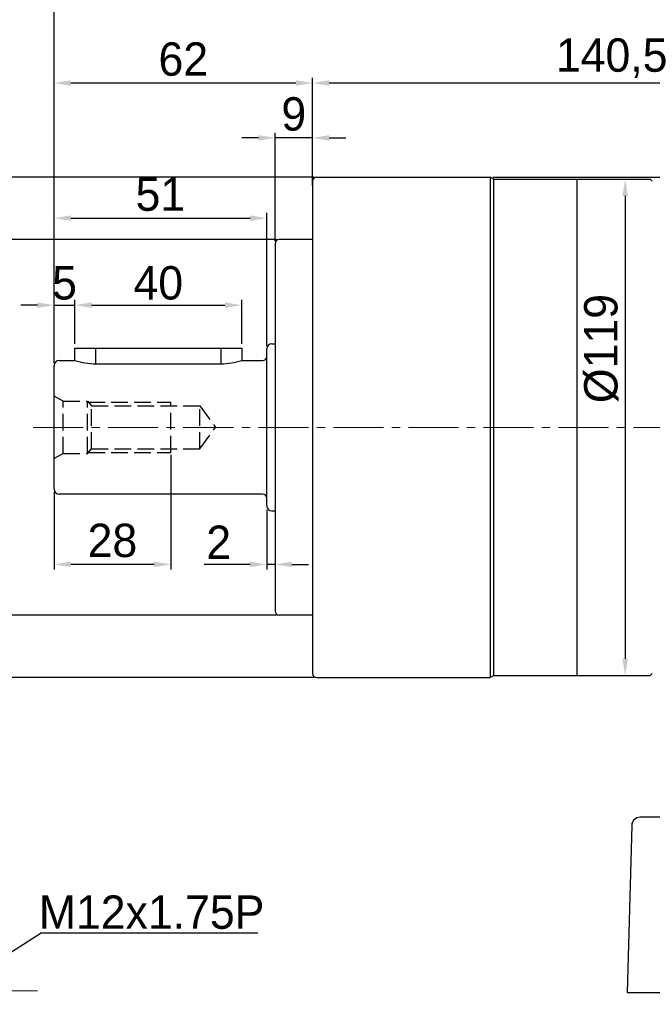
# Model space of a CAD drawing. Header units: millimetres. Extents: x 6154 to 7003, y -654 to -54.
# Tile 7 of 10: x 6467 to 6619, y -429 to -193. Entities that reach past the tile are written whole.
import ezdxf

# ---------------------------------------------------------------- set-up
doc = ezdxf.new("R2010")
doc.units = ezdxf.units.MM
doc.header["$PDSIZE"] = -5
for name, pattern in [('ACAD_ISO10W100', [18, 12, -3, 0, -3]), ('JIS_02_4.0', [5.5, 4, -1.5]), ('点画线', [18, 12, -2, 2, -2])]:
    doc.linetypes.add(name, pattern=pattern)
doc.layers.get('0').update_dxf_attribs({"lineweight": 18})
doc.layers.get('Defpoints').update_dxf_attribs({"lineweight": 18})
for name, color, linetype, lineweight in [('7中心线层', 7, '点画线', 18), ('中心线01', 7, 'JIS_02_4.0', 0), ('中心线层', 7, 'ACAD_ISO10W100', 0), ('尺寸线层', 3, 'Continuous', 18), ('标注线', 7, 'Continuous', 18), ('粗实线', 7, 'Continuous', 40)]:
    doc.layers.add(name, color=color, linetype=linetype, lineweight=lineweight)
doc.styles.add('工程字', font='txt')
doc.dimstyles.new('DIMSTYLE_17', dxfattribs={"dimtxt": 8, "dimasz": 12, "dimexe": 0.18, "dimexo": 0.0625, "dimgap": 0.09, "dimtad": 1, "dimtih": 1, "dimtoh": 1, "dimdec": 3, "dimdsep": 46, "dimtxsty": 'Standard', "dimblk": '_CAXARROW', "dimcen": 0.09, "dimdle": 24, "dimadec": 0, "dimazin": 0, "dimtfac": 0.7, "dimtdec": 3, "dimtofl": 0, "dimtmove": 0, "dimatfit": 3, "dimfxl": 1, "dimtolj": 1, "dimarcsym": 0})
doc.dimstyles.new('ISO-25', dxfattribs={"dimtxt": 8, "dimasz": 4, "dimexe": 1.25, "dimexo": 0.625, "dimgap": 1.7, "dimtad": 1, "dimtxsty": '工程字', "dimcen": 2, "dimdle": 8, "dimadec": 0, "dimazin": 0, "dimtfac": 1, "dimtmove": 0, "dimatfit": 3, "dimfxl": 1, "dimarcsym": 0})

# ---------------------------------------------------------------- blocks, each defined once
blk = doc.blocks.new('_CAXARROW')
blk.add_hatch(color=0).paths.add_polyline_path([(0, 0), (-1, 0.125), (-1, -0.125)], flags=0)
blk = doc.blocks.new('*X6')
at = {"layer": 'Defpoints', "color": 0}
for p in [(6455.82, -422.26), (6445.68, -428.68)]:
    blk.add_point(p, dxfattribs=at)
at = {"layer": '尺寸线层', "color": 0, "lineweight": -2}
for p, q in [((6472.63, -411.63), (6460.89, -419.06)), ((6524.58, -411.63), (6472.63, -411.63)), ((6450.66, -425.47), (6450.84, -425.47)), ((6450.75, -425.56), (6450.75, -425.38))]:
    blk.add_line(p, q, dxfattribs=at)
at = {"layer": '尺寸线层', "color": 0, "lineweight": -2, "xscale": 6, "yscale": 6, "zscale": 6, "rotation": 212.3170549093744}
blk.add_blockref('_CAXARROW', (6455.82, -422.26), dxfattribs=at)
at = {"layer": '尺寸线层', "color": 0, "lineweight": 25, "insert": (6499.1, -406.63), "char_height": 8, "attachment_point": 5, "style": '工程字'}
blk.add_mtext('\\A1;M12x1.75P', dxfattribs=at)
blk = doc.blocks.new('*X10')
at = {"layer": 'Defpoints', "color": 0}
for p in [(6580.34, -230.34), (6809.13, -230.34), (6743.21, -425.84)]:
    blk.add_point(p, dxfattribs=at)
at = {"layer": '尺寸线层', "color": 0, "lineweight": -2}
for p, q in [((6580.96, -230.34), (6810.38, -230.34)), ((6809.13, -421.84), (6809.13, -234.34)), ((6743.83, -425.84), (6810.38, -425.84))]:
    blk.add_line(p, q, dxfattribs=at)
at = {"layer": '尺寸线层', "color": 0}
for points in [[(6809.79, -234.34), (6808.46, -234.34), (6809.13, -230.34)], [(6808.46, -421.84), (6809.79, -421.84), (6809.13, -425.84)]]:
    blk.add_solid(points, dxfattribs=at)
at = {"layer": '尺寸线层', "color": 0, "insert": (6802.76, -319.91), "char_height": 8, "attachment_point": 5, "rotation": 90, "style": '工程字'}
blk.add_mtext('\\A1;195,5', dxfattribs=at)
blk = doc.blocks.new('*X11')
at = {"layer": 'Defpoints', "color": 0}
for p in [(6537.7, -207.8), (6537.7, -233.34), (6678.21, -290.34)]:
    blk.add_point(p, dxfattribs=at)
at = {"layer": '尺寸线层', "color": 0, "lineweight": -2}
for p, q in [((6537.7, -232.34), (6537.7, -206.55)), ((6678.21, -289.34), (6678.21, -206.55)), ((6674.21, -207.8), (6541.7, -207.8))]:
    blk.add_line(p, q, dxfattribs=at)
at = {"layer": '尺寸线层', "color": 0}
for points in [[(6541.7, -207.13), (6541.7, -208.46), (6537.7, -207.8)], [(6674.21, -208.46), (6674.21, -207.13), (6678.21, -207.8)]]:
    blk.add_solid(points, dxfattribs=at)
at = {"layer": '尺寸线层', "color": 0, "insert": (6609.46, -201.83), "char_height": 8, "attachment_point": 5, "style": '工程字'}
blk.add_mtext('\\A1;140,5', dxfattribs=at)
blk = doc.blocks.new('*X12')
at = {"layer": 'Defpoints', "color": 0}
for p in [(6610.24, -230.84), (6610.24, -349.84), (6612.7, -349.84)]:
    blk.add_point(p, dxfattribs=at)
at = {"layer": '尺寸线层', "color": 0, "lineweight": -2}
for p, q in [((6610.87, -230.84), (6613.95, -230.84)), ((6612.7, -234.84), (6612.7, -345.84)), ((6610.87, -349.84), (6613.95, -349.84))]:
    blk.add_line(p, q, dxfattribs=at)
at = {"layer": '尺寸线层', "color": 0}
for points in [[(6613.36, -234.84), (6612.03, -234.84), (6612.7, -230.84)], [(6612.03, -345.84), (6613.36, -345.84), (6612.7, -349.84)]]:
    blk.add_solid(points, dxfattribs=at)
at = {"layer": '尺寸线层', "color": 0, "insert": (6607, -271.46), "char_height": 8, "attachment_point": 5, "rotation": 90, "style": '工程字'}
blk.add_mtext('\\A1;%%C119', dxfattribs=at)
blk = doc.blocks.new('*X13')
at = {"layer": 'Defpoints', "color": 0}
for p in [(6475.71, -187.13), (6475.71, -275.34), (6735.74, -350.84)]:
    blk.add_point(p, dxfattribs=at)
at = {"layer": '尺寸线层', "color": 0, "lineweight": -2}
for p, q in [((6475.71, -274.72), (6475.71, -185.88)), ((6735.74, -350.22), (6735.74, -185.88)), ((6731.74, -187.13), (6479.71, -187.13))]:
    blk.add_line(p, q, dxfattribs=at)
at = {"layer": '尺寸线层', "color": 0}
for points in [[(6479.71, -186.46), (6479.71, -187.8), (6475.71, -187.13)], [(6731.74, -187.8), (6731.74, -186.46), (6735.74, -187.13)]]:
    blk.add_solid(points, dxfattribs=at)
at = {"layer": '尺寸线层', "color": 0, "insert": (6605.71, -180.76), "char_height": 8, "attachment_point": 5, "style": '工程字'}
blk.add_mtext('\\A1;260,03', dxfattribs=at)
blk = doc.blocks.new('*X24')
at = {"layer": 'Defpoints', "color": 0}
for p in [(6475.71, -169.12), (6475.71, -257.33), (6743.21, -425.69)]:
    blk.add_point(p, dxfattribs=at)
at = {"layer": '尺寸线层', "color": 0, "lineweight": -2}
for p, q in [((6475.71, -256.71), (6475.71, -167.87)), ((6739.21, -169.12), (6479.71, -169.12)), ((6743.21, -425.06), (6743.21, -167.87))]:
    blk.add_line(p, q, dxfattribs=at)
at = {"layer": '尺寸线层', "color": 0}
for points in [[(6479.71, -168.46), (6479.71, -169.79), (6475.71, -169.12)], [(6739.21, -169.79), (6739.21, -168.46), (6743.21, -169.12)]]:
    blk.add_solid(points, dxfattribs=at)
at = {"layer": '尺寸线层', "color": 0, "insert": (6609.46, -162.75), "char_height": 8, "attachment_point": 5, "style": '工程字'}
blk.add_mtext('\\A1;267,5', dxfattribs=at)
blk = doc.blocks.new('*X29')
at = {"layer": 'Defpoints', "color": 0}
for p in [(6475.7, -207.8), (6537.7, -231.34), (6475.7, -275.34)]:
    blk.add_point(p, dxfattribs=at)
at = {"layer": '尺寸线层', "color": 0, "lineweight": -2}
for p, q in [((6475.7, -274.72), (6475.7, -206.55)), ((6537.7, -230.72), (6537.7, -206.55)), ((6533.7, -207.8), (6479.7, -207.8))]:
    blk.add_line(p, q, dxfattribs=at)
at = {"layer": '尺寸线层', "color": 0}
for points in [[(6479.7, -207.13), (6479.7, -208.46), (6475.7, -207.8)], [(6533.7, -208.46), (6533.7, -207.13), (6537.7, -207.8)]]:
    blk.add_solid(points, dxfattribs=at)
at = {"layer": '尺寸线层', "color": 0, "insert": (6506.7, -202.1), "char_height": 8, "attachment_point": 5, "style": '工程字'}
blk.add_mtext('\\A1;62', dxfattribs=at)
blk = doc.blocks.new('*X30')
at = {"layer": 'Defpoints', "color": 0}
for p in [(6529.7, -245.34), (6461.43, -335.34), (6529.7, -335.34)]:
    blk.add_point(p, dxfattribs=at)
at = {"layer": '尺寸线层', "color": 0, "lineweight": -2}
for p, q in [((6529.08, -245.34), (6460.18, -245.34)), ((6461.43, -249.34), (6461.43, -331.34)), ((6529.08, -335.34), (6460.18, -335.34))]:
    blk.add_line(p, q, dxfattribs=at)
at = {"layer": '尺寸线层', "color": 0}
for points in [[(6462.1, -249.34), (6460.77, -249.34), (6461.43, -245.34)], [(6460.77, -331.34), (6462.1, -331.34), (6461.43, -335.34)]]:
    blk.add_solid(points, dxfattribs=at)
at = {"layer": '尺寸线层', "color": 0, "insert": (6455.73, -290.34), "char_height": 8, "attachment_point": 5, "rotation": 90, "style": '工程字'}
blk.add_mtext('\\A1;%%C90h7', dxfattribs=at)
blk = doc.blocks.new('*X31')
at = {"layer": 'Defpoints', "color": 0}
for p in [(6526.7, -309.14), (6528.7, -317.44), (6526.7, -323.2)]:
    blk.add_point(p, dxfattribs=at)
at = {"layer": '尺寸线层', "color": 0, "lineweight": -2}
for p, q in [((6526.7, -310.14), (6526.7, -324.45)), ((6528.7, -318.44), (6528.7, -324.45)), ((6522.7, -323.2), (6511.68, -323.2)), ((6528.7, -323.2), (6526.7, -323.2)), ((6532.7, -323.2), (6536.7, -323.2))]:
    blk.add_line(p, q, dxfattribs=at)
at = {"layer": '尺寸线层', "color": 0}
for points in [[(6522.7, -323.86), (6522.7, -322.53), (6526.7, -323.2)], [(6532.7, -322.53), (6532.7, -323.86), (6528.7, -323.2)]]:
    blk.add_solid(points, dxfattribs=at)
at = {"layer": '尺寸线层', "color": 0, "insert": (6515.19, -317.9), "char_height": 8, "attachment_point": 5, "style": '工程字'}
blk.add_mtext('\\A1;2', dxfattribs=at)
blk = doc.blocks.new('*X32')
at = {"layer": 'Defpoints', "color": 0}
for p in [(6480.7, -261.05), (6480.7, -271.34), (6475.7, -275.54)]:
    blk.add_point(p, dxfattribs=at)
at = {"layer": '尺寸线层', "color": 0, "lineweight": -2}
for p, q in [((6471.7, -261.05), (6467.7, -261.05)), ((6475.7, -274.54), (6475.7, -259.8)), ((6475.7, -261.05), (6480.7, -261.05)), ((6480.7, -270.34), (6480.7, -259.8)), ((6484.7, -261.05), (6488.7, -261.05))]:
    blk.add_line(p, q, dxfattribs=at)
at = {"layer": '尺寸线层', "color": 0}
for points in [[(6471.7, -261.71), (6471.7, -260.38), (6475.7, -261.05)], [(6484.7, -260.38), (6484.7, -261.71), (6480.7, -261.05)]]:
    blk.add_solid(points, dxfattribs=at)
at = {"layer": '尺寸线层', "color": 0, "insert": (6478.2, -255.75), "char_height": 8, "attachment_point": 5, "style": '工程字'}
blk.add_mtext('\\A1;5', dxfattribs=at)
blk = doc.blocks.new('*X33')
at = {"layer": 'Defpoints', "color": 0}
for p in [(6520.7, -261.05), (6480.7, -271.34), (6520.7, -271.34)]:
    blk.add_point(p, dxfattribs=at)
at = {"layer": '尺寸线层', "color": 0, "lineweight": -2}
for p, q in [((6480.7, -270.34), (6480.7, -259.8)), ((6484.7, -261.05), (6516.7, -261.05)), ((6520.7, -270.34), (6520.7, -259.8))]:
    blk.add_line(p, q, dxfattribs=at)
at = {"layer": '尺寸线层', "color": 0}
for points in [[(6484.7, -260.38), (6484.7, -261.71), (6480.7, -261.05)], [(6516.7, -261.71), (6516.7, -260.38), (6520.7, -261.05)]]:
    blk.add_solid(points, dxfattribs=at)
at = {"layer": '尺寸线层', "color": 0, "insert": (6500.7, -255.75), "char_height": 8, "attachment_point": 5, "style": '工程字'}
blk.add_mtext('\\A1;40', dxfattribs=at)
blk = doc.blocks.new('*X34')
at = {"layer": 'Defpoints', "color": 0}
for p in [(6503.7, -296.34), (6475.7, -305.14), (6475.7, -323.2)]:
    blk.add_point(p, dxfattribs=at)
at = {"layer": '尺寸线层', "color": 0, "lineweight": -2}
for p, q in [((6503.7, -296.97), (6503.7, -324.45)), ((6475.7, -305.77), (6475.7, -324.45)), ((6499.7, -323.2), (6479.7, -323.2))]:
    blk.add_line(p, q, dxfattribs=at)
at = {"layer": '尺寸线层', "color": 0}
for points in [[(6479.7, -322.53), (6479.7, -323.86), (6475.7, -323.2)], [(6499.7, -323.86), (6499.7, -322.53), (6503.7, -323.2)]]:
    blk.add_solid(points, dxfattribs=at)
at = {"layer": '尺寸线层', "color": 0, "insert": (6489.7, -317.5), "char_height": 8, "attachment_point": 5, "style": '工程字'}
blk.add_mtext('\\A1;28', dxfattribs=at)
blk = doc.blocks.new('*X35')
at = {"layer": 'Defpoints', "color": 0}
for p in [(6526.7, -240.18), (6526.7, -271.54), (6475.7, -275.54)]:
    blk.add_point(p, dxfattribs=at)
at = {"layer": '尺寸线层', "color": 0, "lineweight": -2}
for p, q in [((6475.7, -274.92), (6475.7, -238.93)), ((6479.7, -240.18), (6522.7, -240.18)), ((6526.7, -270.92), (6526.7, -238.93))]:
    blk.add_line(p, q, dxfattribs=at)
at = {"layer": '尺寸线层', "color": 0}
for points in [[(6479.7, -239.52), (6479.7, -240.85), (6475.7, -240.18)], [(6522.7, -240.85), (6522.7, -239.52), (6526.7, -240.18)]]:
    blk.add_solid(points, dxfattribs=at)
at = {"layer": '尺寸线层', "color": 0, "insert": (6501.2, -234.48), "char_height": 8, "attachment_point": 5, "style": '工程字'}
blk.add_mtext('\\A1;51', dxfattribs=at)
blk = doc.blocks.new('*X36')
at = {"layer": 'Defpoints', "color": 0}
for p in [(6528.7, -220.95), (6537.7, -231.34), (6528.7, -246.34)]:
    blk.add_point(p, dxfattribs=at)
at = {"layer": '尺寸线层', "color": 0, "lineweight": -2}
for p, q in [((6524.7, -220.95), (6520.7, -220.95)), ((6528.7, -245.72), (6528.7, -219.7)), ((6537.7, -220.95), (6528.7, -220.95)), ((6537.7, -230.72), (6537.7, -219.7)), ((6541.7, -220.95), (6545.7, -220.95))]:
    blk.add_line(p, q, dxfattribs=at)
at = {"layer": '尺寸线层', "color": 0}
for points in [[(6524.7, -221.62), (6524.7, -220.28), (6528.7, -220.95)], [(6541.7, -220.28), (6541.7, -221.62), (6537.7, -220.95)]]:
    blk.add_solid(points, dxfattribs=at)
at = {"layer": '尺寸线层', "color": 0, "insert": (6533.2, -215.25), "char_height": 8, "attachment_point": 5, "style": '工程字'}
blk.add_mtext('\\A1;9', dxfattribs=at)
blk = doc.blocks.new('*X37')
at = {"layer": 'Defpoints', "color": 0}
for p in [(6538.7, -230.34), (6447.33, -350.34), (6538.7, -350.34)]:
    blk.add_point(p, dxfattribs=at)
at = {"layer": '尺寸线层', "color": 0, "lineweight": -2}
for p, q in [((6538.08, -230.34), (6446.08, -230.34)), ((6447.33, -234.34), (6447.33, -346.34)), ((6538.08, -350.34), (6446.08, -350.34))]:
    blk.add_line(p, q, dxfattribs=at)
at = {"layer": '尺寸线层', "color": 0}
for points in [[(6447.99, -234.34), (6446.66, -234.34), (6447.33, -230.34)], [(6446.66, -346.34), (6447.99, -346.34), (6447.33, -350.34)]]:
    blk.add_solid(points, dxfattribs=at)
at = {"layer": '尺寸线层', "color": 0, "insert": (6441.63, -290.34), "char_height": 8, "attachment_point": 5, "rotation": 90, "style": '工程字'}
blk.add_mtext('\\A1;%%C120', dxfattribs=at)

msp = doc.modelspace()

# ---------------------------------------------------------------- linework, layer by layer
for p, q in [((6601.2042, -349.8418), (6601.2042, -230.8418)), ((6601.2042, -230.8418), (6601.2042, -290.3418))]:
    msp.add_line(p, q)
at = {"layer": '7中心线层'}
msp.add_line((6470.7041, -290.3418), (6678.2065, -290.3418), dxfattribs=at)
at = {"layer": '中心线01', "color": 0, "lineweight": 25}
for p, q in [((6477.8692, -284.0918), (6475.7041, -282.8418)), ((6477.8692, -296.5918), (6477.8692, -284.0918)), ((6477.8692, -284.0918), (6483.7041, -284.0918)), ((6483.7041, -296.5918), (6483.7041, -284.0918)), ((6483.7041, -284.0918), (6484.7041, -285.2168)), ((6483.9264, -284.3418), (6503.7041, -284.3418)), ((6484.7041, -295.4668), (6484.7041, -285.2168)), ((6484.7041, -285.2168), (6510.7041, -285.2168)), ((6503.7041, -296.3418), (6503.7041, -284.3418)), ((6510.7041, -295.4668), (6510.7041, -285.2168)), ((6510.7041, -285.2168), (6514.4277, -290.3418)), ((6510.7041, -295.4668), (6514.4277, -290.3418)), ((6477.8692, -296.5918), (6475.7041, -297.8418)), ((6477.8692, -296.5918), (6483.7041, -296.5918)), ((6483.7041, -296.5918), (6484.7041, -295.4668)), ((6483.9264, -296.3418), (6503.7041, -296.3418)), ((6484.7041, -295.4668), (6510.7041, -295.4668))]:
    msp.add_line(p, q, dxfattribs=at)
at = {"layer": '中心线层', "color": 0}
msp.add_line((6471.7494, -425.4708), (6429.7494, -425.4708), dxfattribs=at)
at = {"layer": '标注线', "lineweight": 30}
msp.add_line((6485.7041, -275.1431), (6515.7041, -275.1431), dxfattribs=at)
for centre, start, end in [((6486.7238, -252.7807), 254.400739, 267.389304), ((6514.6845, -252.7807), 272.610696, 285.599261)]:
    msp.add_arc(centre, 22.3856, start, end, dxfattribs=at)
at = {"layer": '粗实线', "lineweight": 30}
for p, q in [((6537.7041, -231.3418), (6537.7041, -349.3418)), ((6538.7041, -230.3418), (6580.3381, -230.3418)), ((6580.3381, -230.3418), (6580.3381, -350.3418)), ((6581.2042, -230.8418), (6580.3381, -230.3418)), ((6581.2042, -230.8418), (6618.7041, -230.8418)), ((6581.2042, -349.8418), (6581.2042, -230.8418)), ((6601.2042, -349.8418), (6601.2042, -230.8418)), ((6619.2041, -231.3418), (6618.7041, -230.8418)), ((6537.7041, -245.3418), (6529.7041, -245.3418)), ((6528.7041, -246.3418), (6528.7041, -334.3418)), ((6480.7041, -274.3418), (6480.7041, -271.3418)), ((6480.7041, -271.3418), (6520.7041, -271.3418)), ((6485.7041, -275.1431), (6485.7041, -271.3418)), ((6515.7041, -271.3418), (6515.7041, -275.1431)), ((6520.7041, -271.3418), (6520.7041, -274.3418)), ((6527.9041, -270.3418), (6528.7041, -270.3418)), ((6526.7041, -309.1418), (6526.7041, -271.5418)), ((6475.7041, -305.1418), (6475.7041, -275.5418)), ((6476.9041, -274.3418), (6480.7041, -274.3418)), ((6520.7041, -274.3418), (6525.7041, -274.3418)), ((6525.7041, -306.3418), (6476.9041, -306.3418)), ((6527.9041, -310.3418), (6528.7041, -310.3418)), ((6537.7041, -335.3418), (6529.7041, -335.3418)), ((6619.2041, -349.3418), (6618.7041, -349.8417)), ((6538.7041, -350.3418), (6580.3381, -350.3418)), ((6581.2042, -349.8418), (6580.3381, -350.3418)), ((6581.2042, -349.8417), (6618.7041, -349.8417)), ((6627.9018, -383.8418), (6616.704, -383.8418)), ((6614.253, -385.7894), (6613.2042, -425.8418)), ((6614.0956, -425.8418), (6626.2779, -425.8418))]:
    msp.add_line(p, q, dxfattribs=at)
for centre, radius, start, end in [((6538.7041, -231.3418), 1, 90, 180), ((6529.7041, -246.3418), 1, 90, 180), ((6527.9041, -271.5418), 1.2, 90, 180), ((6525.7041, -273.3418), 1, 270, 360), ((6476.9041, -275.5418), 1.2, 90, 180), ((6476.9041, -305.1418), 1.2, 180, 270), ((6525.7041, -307.3418), 1, 0, 90), ((6527.9041, -309.1418), 1.2, 180, 270), ((6529.7041, -334.3418), 1, 180, 270), ((6538.7041, -349.3418), 1, 180, 270), ((6616.2523, -385.8418), 2, 90, 178.5)]:
    msp.add_arc(centre, radius, start, end, dxfattribs=at)
for points, knots in [([(6615.5269, -383.9779), (6615.3357, -384.0538), (6614.9903, -384.2517), (6614.5779, -384.6972), (6614.3276, -385.2302), (6614.2713, -385.6007), (6614.268, -385.788)], [0, 0, 0, 0, 0.59521904, 1.20035949, 1.78869609, 2.33778884, 2.33778884, 2.33778884, 2.33778884]), ([(6613.2065, -425.8418), (6613.1996, -425.8418), (6613.2257, -425.8418), (6613.3482, -425.8418), (6613.5052, -425.8418), (6613.8342, -425.8418), (6613.9581, -425.8418), (6614.0956, -425.8418)], [0, 0, 0, 0, 0.233518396, 0.233518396, 0.675669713, 0.675669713, 0.889101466, 0.889101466, 0.889101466, 0.889101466])]:
    msp.add_open_spline(points, degree=3, knots=knots, dxfattribs=at)
msp.add_open_spline([(6616.704, -383.8418), (6616.4135, -383.8418), (6616.2546, -383.8418), (6616.25, -383.8418)], degree=3, dxfattribs=at)

# ---------------------------------------------------------------- dimensions: what is measured, and where the dimension line sits
at = {"layer": '尺寸线层'}
for base, p1, p2, override, picture, middle in [((6475.7082, -169.1226), (6743.2065, -425.6852), (6475.7082, -257.3347), {"dimsah": 1, "dimtolj": 1, "dimtzin": 8}, '*X24', (6609.4573, -169.1226)), ((6475.7082, -187.1297), (6735.7354, -350.8418), (6475.7082, -275.3418), {"dimsah": 1, "dimtolj": 1, "dimtzin": 8}, '*X13', (6605.7062, -187.1297)), ((6475.7041, -207.7962), (6537.7041, -231.3418), (6475.7041, -275.3418), {"dimsah": 1, "dimtolj": 1}, '*X29', (6506.7041, -207.7962)), ((6537.7041, -207.7962), (6678.2065, -290.3418), (6537.7041, -233.3418), {"dimexo": 1, "dimgap": 1.3, "dimsah": 1, "dimtolj": 1, "dimtzin": 8}, '*X11', (6609.4553, -207.7962)), ((6528.7041, -220.9516), (6537.7041, -231.3418), (6528.7041, -246.3418), {"dimsah": 1, "dimtolj": 1, "dimtzin": 8}, '*X36', (6533.2041, -220.9516)), ((6526.7041, -240.1841), (6475.7041, -275.5418), (6526.7041, -271.5418), {"dimsah": 1, "dimtolj": 1, "dimtzin": 8}, '*X35', (6501.2041, -240.1841)), ((6480.7041, -261.0456), (6475.7041, -275.5418), (6480.7041, -271.3418), {"dimexo": 1, "dimgap": 1.3, "dimsah": 1, "dimtolj": 1, "dimtzin": 8}, '*X32', (6478.2041, -261.0456)), ((6520.7041, -261.0456), (6480.7041, -271.3418), (6520.7041, -271.3418), {"dimexo": 1, "dimgap": 1.3, "dimsah": 1, "dimtolj": 1, "dimtzin": 8}, '*X33', (6500.7041, -261.0456)), ((6475.7041, -323.1973), (6503.7041, -296.3418), (6475.7041, -305.1418), {"dimsah": 1, "dimtolj": 1, "dimtzin": 8}, '*X34', (6489.7041, -323.1973)), ((6526.7041, -323.1973), (6528.7041, -317.4418), (6526.7041, -309.1418), {"dimexo": 1, "dimgap": 1.3, "dimsah": 1, "dimtolj": 1, "dimtzin": 8}, '*X31', (6515.1918, -323.1973))]:
    dim = msp.add_linear_dim(base=base, p1=p1, p2=p2, dimstyle='ISO-25', override=override, dxfattribs=at)
    dim.commit()
    dim.dimension.update_dxf_attribs({"geometry": picture, "text_midpoint": middle, "dimtype": 160})
for base, p1, p2, text, picture, middle in [((6447.3263, -350.3418), (6538.7041, -230.3418), (6538.7041, -350.3418), '%%C<>', '*X37', (6447.3263, -290.3418)), ((6612.6983, -349.8417), (6610.2421, -230.8418), (6610.2421, -349.8417), '%%C<>', '*X12', (6612.6983, -271.4556)), ((6461.4323, -335.3418), (6529.7041, -245.3418), (6529.7041, -335.3418), '%%C<>h7', '*X30', (6461.4323, -290.3418))]:
    dim = msp.add_linear_dim(base=base, p1=p1, p2=p2, angle=90, text=text, dimstyle='ISO-25', override={"dimsah": 1, "dimtolj": 1}, dxfattribs=at)
    dim.commit()
    dim.dimension.update_dxf_attribs({"geometry": picture, "text_midpoint": middle, "dimtype": 160})
dim = msp.add_linear_dim(base=(6809.1266, -230.3418), p1=(6743.2065, -425.8418), p2=(6580.3381, -230.3418), angle=90, dimstyle='ISO-25', override={"dimsah": 1, "dimtolj": 1, "dimtzin": 8}, dxfattribs=at)
dim.commit()
dim.dimension.update_dxf_attribs({"geometry": '*X10', "text_midpoint": (6809.1266, -319.907), "dimtype": 160})
at = {"layer": '尺寸线层', "lineweight": 25}
dim = msp.add_diameter_dim_2p(p1=(6445.6788, -428.6784), p2=(6455.82, -422.2632), text='M12x1.75P', dimstyle='DIMSTYLE_17', override={"dimasz": 6, "dimgap": 1, "dimpost": '%%C<>', "dimtxsty": '工程字', "dimsah": 1, "dimdle": 12}, dxfattribs=at)
dim.commit()
dim.dimension.update_dxf_attribs({"geometry": '*X6', "text_midpoint": (6499.1044, -411.6296), "dimtype": 163})

doc.saveas('drawing.dxf')
